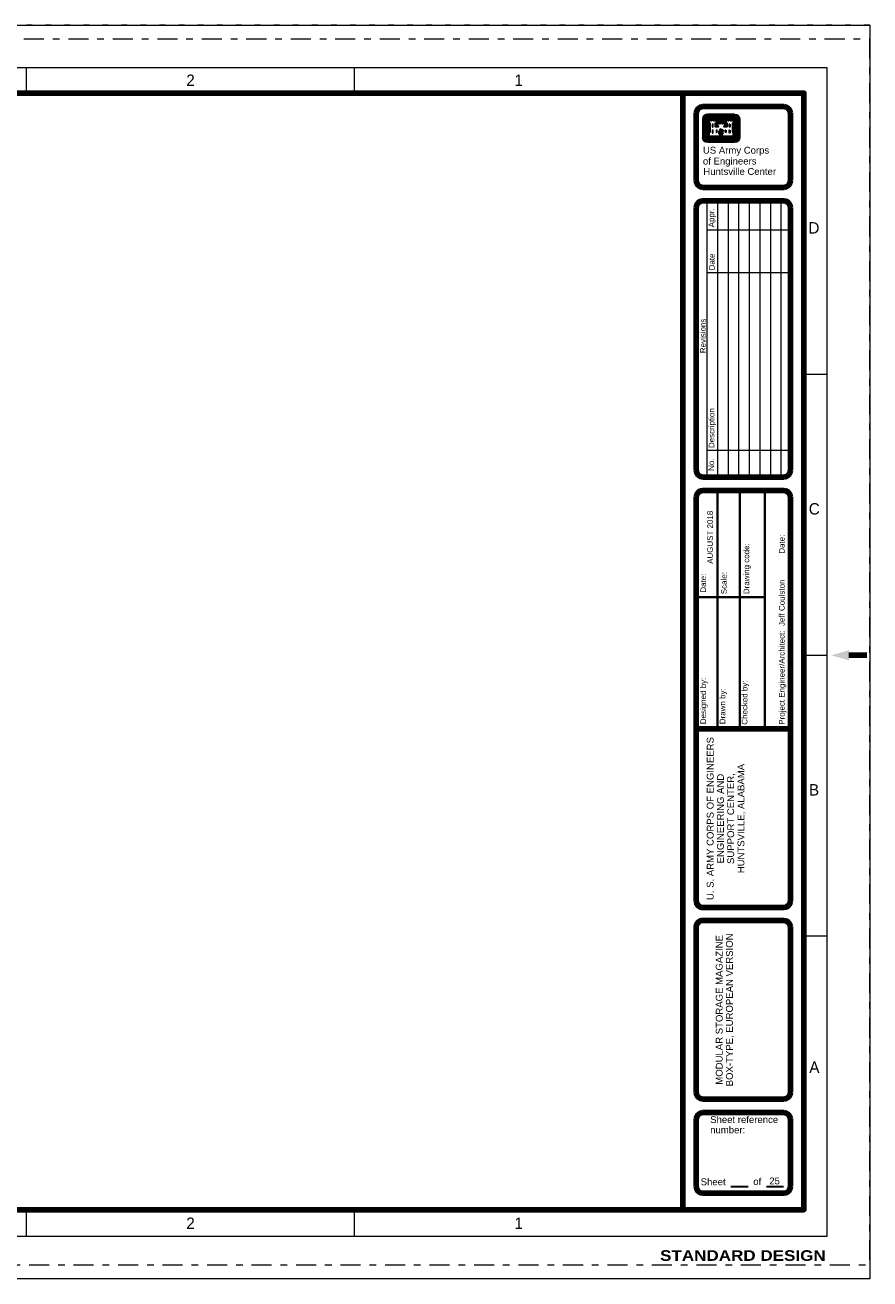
# Model space of a CAD drawing. Header units: inches. Extents: x -0.5 to 33.5, y -0.2 to 21.8.
# Tile 2 of 2: x 18.7 to 33.5, y -0.2 to 21.8. Entities that reach past the tile are written whole.
import ezdxf
from ezdxf.enums import TextEntityAlignment as Align

# ---------------------------------------------------------------- set-up
doc = ezdxf.new("R2010")
doc.units = ezdxf.units.IN
doc.header["$MEASUREMENT"] = 0
doc.linetypes.add('DGN Style 1', pattern=[0.234659, 0.000390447, -0.234268])
doc.linetypes.add('DGN Style 7', pattern=[0.780894, 0.351402, -0.156179, 0.117134, -0.156179])
doc.layers.add('G-ANNO-NPLT', color=5, linetype='Continuous', lineweight=0, plot=False)
doc.layers.add('G-ANNO-PLOT', color=54, linetype='DGN Style 7', lineweight=0)
doc.layers.add('G-ANNO-TTLB', color=4, linetype='Continuous', lineweight=40)
doc.styles.add('Style-Arial Black', font='txt')
doc.styles.add('Style-WORKING', font='WORKING.shx')
doc.styles.add('Title Block - General', font='arial.ttf', dxfattribs={"height": 0.12})
doc.styles.add('Title Block - Project Info', font='arial.ttf', dxfattribs={"height": 0.12})
doc.styles.add('Title Block - Small', font='arial.ttf', dxfattribs={"height": 0.1})

msp = doc.modelspace()

# ---------------------------------------------------------------- linework, layer by layer
at = {"layer": 'G-ANNO-NPLT'}
msp.add_3dface([(-0.5, 21.75), (33.5, 21.75), (33.5, -0.25), (-0.5, -0.25)], dxfattribs=at)
at = {"layer": 'G-ANNO-PLOT', "color": 7, "linetype": 'DGN Style 1'}
for p, q in [((33.5, 21.75), (-0.5, 21.75)), ((33.5, 21.75), (33.5, -0.25)), ((33.5, -0.25), (-0.5, -0.25))]:
    msp.add_line(p, q, dxfattribs=at)
at = {"layer": 'G-ANNO-PLOT', "color": 54, "linetype": 'DGN Style 7', "lineweight": 0}
msp.add_3dface([(0, 0), (33.5, 0), (33.5, 21.5), (0, 21.5)], dxfattribs=at)
at = {"layer": 'G-ANNO-TTLB', "color": 3, "linetype": 'Continuous', "lineweight": 13}
for p, q in [((18.694, 20.557), (18.694, 21)), ((24.454, 20.557), (24.454, 21)), ((32.34, 15.627), (32.75, 15.627)), ((32.34, 10.697), (32.75, 10.697)), ((32.34, 5.767), (32.75, 5.767)), ((18.694, 0.501), (18.694, 0.963)), ((24.454, 0.501), (24.454, 0.963))]:
    msp.add_line(p, q, dxfattribs=at)
at = {"layer": 'G-ANNO-TTLB', "color": 3, "linetype": 'Continuous', "lineweight": 106}
for p, q in [((30.214, 0.963), (30.214, 20.557)), ((33.131, 10.692), (33.444, 10.692)), ((32.104, 9.404), (30.451, 9.404))]:
    msp.add_line(p, q, dxfattribs=at)
at = {"layer": 'G-ANNO-TTLB', "color": 1, "linetype": 'Continuous', "lineweight": 30}
for p, q in [((30.568, 20.098), (30.568, 19.779)), ((30.573, 20.098), (30.573, 19.779)), ((30.58, 20.098), (30.58, 19.779)), ((30.587, 20.098), (30.587, 19.779)), ((30.593, 20.098), (30.593, 19.779)), ((30.621, 20.098), (30.621, 19.779)), ((30.627, 20.098), (30.627, 19.779)), ((30.634, 20.098), (30.634, 19.779)), ((30.641, 20.098), (30.641, 19.779)), ((30.648, 20.098), (30.648, 19.779)), ((31.125, 20.183), (30.652, 20.183)), ((31.125, 20.178), (30.652, 20.178)), ((31.125, 20.171), (30.652, 20.171)), ((31.125, 20.164), (30.652, 20.164)), ((31.125, 20.157), (30.652, 20.157)), ((31.125, 20.131), (30.652, 20.131)), ((31.125, 20.124), (30.652, 20.124)), ((31.125, 20.117), (30.652, 20.117)), ((31.125, 20.11), (30.652, 20.11)), ((31.125, 20.103), (30.652, 20.103)), ((30.654, 20.098), (30.654, 19.781)), ((30.661, 20.098), (30.661, 19.788)), ((30.666, 20.031), (30.666, 19.867)), ((30.673, 20.024), (30.673, 19.875)), ((30.815, 20.096), (30.961, 20.096)), ((30.815, 20.09), (30.961, 20.09)), ((30.815, 20.084), (30.961, 20.084)), ((30.815, 20.077), (30.961, 20.077)), ((30.815, 20.07), (30.961, 20.07)), ((30.815, 20.063), (30.961, 20.063)), ((30.815, 20.057), (30.961, 20.057)), ((31.104, 20.024), (31.104, 19.875)), ((31.11, 20.03), (31.11, 19.868)), ((31.116, 20.098), (31.116, 19.788)), ((31.123, 20.098), (31.123, 19.781)), ((31.129, 20.098), (31.129, 19.779)), ((31.136, 20.098), (31.136, 19.779)), ((31.143, 20.098), (31.143, 19.779)), ((31.15, 20.098), (31.15, 19.779)), ((31.157, 20.098), (31.157, 19.779)), ((31.184, 20.098), (31.184, 19.779)), ((31.19, 20.098), (31.19, 19.779)), ((31.197, 20.098), (31.197, 19.779)), ((31.204, 20.098), (31.204, 19.779)), ((31.209, 20.098), (31.209, 19.779)), ((30.856, 19.834), (30.856, 19.886)), ((30.856, 19.834), (30.92, 19.834)), ((30.863, 19.834), (30.863, 19.886)), ((30.87, 19.834), (30.87, 19.886)), ((30.877, 19.834), (30.877, 19.886)), ((30.884, 19.834), (30.884, 19.886)), ((30.893, 19.834), (30.893, 19.886)), ((30.9, 19.834), (30.9, 19.886)), ((30.907, 19.834), (30.907, 19.886)), ((30.913, 19.834), (30.913, 19.886)), ((30.92, 19.834), (30.92, 19.886)), ((31.125, 19.774), (30.652, 19.774)), ((31.125, 19.768), (30.652, 19.768)), ((31.125, 19.761), (30.652, 19.761)), ((31.125, 19.754), (30.652, 19.754)), ((31.125, 19.748), (30.652, 19.748)), ((31.125, 19.72), (30.652, 19.72)), ((31.125, 19.713), (30.652, 19.713)), ((31.125, 19.707), (30.652, 19.707)), ((31.125, 19.7), (30.652, 19.7)), ((31.125, 19.695), (30.652, 19.695)), ((31.123, 19.781), (30.654, 19.781)), ((31.116, 19.788), (30.661, 19.788)), ((31.06, 1.369), (31.361, 1.369)), ((31.684, 1.369), (31.985, 1.369))]:
    msp.add_line(p, q, dxfattribs=at)
at = {"layer": 'G-ANNO-TTLB', "color": 1, "linetype": 'Continuous', "lineweight": 13}
for p, q in [((30.638, 18.668), (30.638, 13.82)), ((30.823, 18.668), (30.823, 13.82)), ((31.01, 18.668), (31.01, 13.82)), ((31.195, 18.668), (31.195, 13.82)), ((31.381, 18.668), (31.381, 13.82)), ((31.567, 18.668), (31.567, 13.82)), ((31.752, 18.668), (31.752, 13.82)), ((31.938, 18.668), (31.938, 13.82)), ((30.638, 18.156), (32.104, 18.156)), ((30.638, 17.408), (32.104, 17.408)), ((30.638, 14.293), (32.104, 14.293))]:
    msp.add_line(p, q, dxfattribs=at)
at = {"layer": 'G-ANNO-TTLB', "color": 3, "linetype": 'Continuous', "lineweight": 40}
for p, q in [((30.822, 13.585), (30.822, 11.711)), ((31.217, 13.585), (31.217, 11.711)), ((31.653, 13.585), (31.653, 9.404)), ((31.653, 11.711), (30.451, 11.711)), ((30.822, 11.711), (30.822, 9.404)), ((31.217, 11.711), (31.217, 9.404))]:
    msp.add_line(p, q, dxfattribs=at)
at = {"layer": 'G-ANNO-TTLB', "color": 3, "linetype": 'Continuous', "lineweight": 100}
msp.add_line((30.569, 6.265), (31.986, 6.265), dxfattribs=at)
at = {"layer": 'G-ANNO-TTLB', "color": 3, "linetype": 'Continuous', "lineweight": 13, "flags": 128}
msp.add_lwpolyline([(1, 0.5), (32.75, 0.5), (32.75, 21), (3.018, 21)], dxfattribs=at)
at = {"layer": 'G-ANNO-TTLB', "color": 3, "linetype": 'Continuous', "lineweight": 106, "flags": 128}
msp.add_lwpolyline([(1.399, 0.963), (32.34, 0.963), (32.34, 20.557), (1.399, 20.557)], dxfattribs=at)
at = {"layer": 'G-ANNO-TTLB', "color": 3, "linetype": 'Continuous', "lineweight": 100, "flags": 128}
for points in [[(30.569, 20.32), (31.986, 20.32)], [(30.451, 19.021), (30.451, 20.202)], [(32.104, 20.202), (32.104, 19.021)], [(31.986, 18.903), (30.569, 18.903)], [(30.451, 18.55), (30.451, 13.938)], [(31.986, 18.668), (30.569, 18.668)], [(32.104, 13.938), (32.104, 18.55)], [(30.569, 13.82), (31.986, 13.82)], [(30.451, 13.467), (30.451, 6.385)], [(31.986, 13.585), (30.569, 13.585)], [(32.104, 6.383), (32.104, 13.467)], [(31.986, 6.04), (30.569, 6.04)], [(30.451, 5.916), (30.451, 3.022)], [(32.104, 3.022), (32.104, 5.922)], [(30.569, 2.904), (31.986, 2.904)], [(30.569, 2.669), (31.986, 2.669)], [(30.451, 1.37), (30.451, 2.551)], [(32.104, 2.551), (32.104, 1.37)], [(31.986, 1.252), (30.569, 1.252)]]:
    msp.add_lwpolyline(points, dxfattribs=at)
at = {"layer": 'G-ANNO-TTLB', "color": 1, "linetype": 'Continuous', "lineweight": 30, "flags": 128}
for points in [[(30.666, 20.098), (30.666, 20.037), (30.68, 20.024), (30.68, 19.875), (30.666, 19.861), (30.666, 19.793), (31.111, 19.793), (31.111, 19.861), (31.096, 19.875), (31.096, 20.024), (31.111, 20.037), (31.111, 20.098), (31.053, 20.098), (31.006, 20.098), (30.965, 20.098), (30.965, 20.037), (30.98, 20.024), (30.98, 19.97), (30.947, 19.97), (30.947, 19.975), (30.961, 19.989), (30.961, 20.049), (30.902, 20.049), (30.857, 20.049), (30.815, 20.049), (30.815, 19.989), (30.829, 19.975), (30.829, 19.97), (30.797, 19.97), (30.797, 20.024), (30.812, 20.037), (30.812, 20.098), (30.751, 20.098), (30.707, 20.098), (30.666, 20.098)], [(30.673, 20.092), (30.673, 20.04), (30.687, 20.026), (30.687, 19.872), (30.673, 19.858), (30.673, 19.8), (31.104, 19.8), (31.104, 19.858), (31.091, 19.872), (31.091, 20.026), (31.104, 20.04), (31.104, 20.092), (31.063, 20.092), (31.063, 20.068), (31.059, 20.068), (31.059, 20.092), (31.018, 20.092), (31.018, 20.068), (31.014, 20.068), (31.014, 20.092), (30.972, 20.092), (30.972, 20.04), (30.986, 20.026), (30.986, 19.963), (30.941, 19.963), (30.941, 19.978), (30.955, 19.991), (30.955, 20.043), (30.913, 20.043), (30.913, 20.019), (30.909, 20.019), (30.909, 20.043), (30.868, 20.043), (30.868, 20.019), (30.863, 20.019), (30.863, 20.043), (30.822, 20.043), (30.822, 19.991), (30.836, 19.978), (30.836, 19.963), (30.79, 19.963), (30.79, 20.026), (30.805, 20.04), (30.805, 20.092), (30.763, 20.092), (30.763, 20.068), (30.759, 20.068), (30.759, 20.092), (30.718, 20.092), (30.718, 20.068), (30.714, 20.068), (30.714, 20.092), (30.673, 20.092)], [(30.808, 20.025), (30.804, 20.021), (30.804, 19.976), (30.818, 19.976), (30.809, 19.986), (30.809, 20.025)], [(30.969, 20.025), (30.972, 20.021), (30.972, 19.976), (30.959, 19.976), (30.968, 19.986), (30.968, 20.025)], [(30.736, 20.009), (30.736, 19.963), (30.74, 19.963), (30.74, 20.009), (30.736, 20.009)], [(30.736, 19.904), (30.736, 19.859), (30.74, 19.859), (30.74, 19.904), (30.736, 19.904)], [(30.808, 19.904), (30.808, 19.873), (30.812, 19.873), (30.812, 19.904), (30.808, 19.904)], [(30.969, 19.904), (30.969, 19.873), (30.965, 19.873), (30.965, 19.904), (30.969, 19.904)], [(31.04, 20.009), (31.04, 19.963), (31.036, 19.963), (31.036, 20.009), (31.04, 20.009)], [(31.04, 19.904), (31.04, 19.859), (31.036, 19.859), (31.036, 19.904), (31.04, 19.904)]]:
    msp.add_lwpolyline(points, dxfattribs=at)
at = {"layer": 'G-ANNO-TTLB', "color": 3, "linetype": 'Continuous', "lineweight": 100, "extrusion": (0, 0, -1)}
for centre, major_axis, start_param, end_param in [((30.569, 20.202), (-0.118, 0), 0, 1.570796), ((31.986, 20.202), (0.118, 0), 4.712389, 6.283185), ((31.986, 19.021), (0.118, 0), 0, 1.570796), ((30.569, 18.55), (-0.118, 0), 0.001597, 1.570796), ((31.986, 18.55), (0.118, 0), 4.712389, 6.283185), ((31.986, 13.467), (0.118, 0), 4.712389, 6.283185)]:
    msp.add_ellipse(centre, major_axis=major_axis, ratio=0.999936, start_param=start_param, end_param=end_param, dxfattribs=at)
at = {"layer": 'G-ANNO-TTLB', "color": 1, "linetype": 'Continuous', "lineweight": 30}
for centre, major_axis, start_param, end_param in [((30.652, 20.099), (-0.0836, 0), 4.712389, 6.283185), ((30.652, 20.099), (-0.0787, 0), 4.712389, 6.283185), ((30.652, 20.099), (-0.0719, 0), 4.712389, 6.283185), ((30.652, 20.099), (-0.0652, 0), 4.712389, 6.283185), ((30.652, 20.099), (-0.0584, 0), 4.712389, 6.283185), ((30.652, 20.099), (-0.0313, 0), 4.712389, 6.283185), ((30.652, 20.099), (-0.0246, 0), 4.712389, 6.283185), ((30.652, 20.099), (-0.0178, 0), 4.712389, 6.283185), ((30.652, 20.099), (0.011, 0), 1.570796, 3.141593), ((30.652, 20.099), (-0.00425, 0), 4.712389, 6.283185), ((31.125, 20.099), (0.0787, 0), 0, 1.570796), ((31.125, 20.099), (0.0719, 0), 0, 1.570796), ((31.125, 20.099), (0.0652, 0), 0, 1.570796), ((31.125, 20.099), (0.0584, 0), 0, 1.570796), ((30.9, 19.883), (0.0433, 0), 1.844255, 3.072783), ((30.9, 19.883), (-0.0365, 0), 4.947481, 6.214375), ((30.9, 19.883), (-0.0298, 0), 4.947481, 6.214375), ((30.9, 19.883), (-0.023, 0), 4.947481, 6.214375), ((30.9, 19.883), (-0.0162, 0), 4.947481, 6.214375), ((30.652, 19.779), (0.0787, 0), 3.141593, 4.712389), ((30.652, 19.779), (-0.0719, 0), 0, 1.570796), ((30.652, 19.779), (0.0652, 0), 3.141593, 4.712389), ((30.652, 19.779), (0.0584, 0), 3.141593, 4.712389), ((31.125, 19.779), (0.0584, 0), 4.712389, 6.283185), ((31.125, 19.779), (0.0652, 0), 4.712389, 6.283185), ((31.125, 19.779), (0.0719, 0), 4.712389, 6.283185), ((31.125, 19.779), (0.0787, 0), 4.712389, 6.283185)]:
    msp.add_ellipse(centre, major_axis=major_axis, ratio=0.999936, start_param=start_param, end_param=end_param, dxfattribs=at)
at = {"layer": 'G-ANNO-TTLB', "color": 1, "linetype": 'Continuous', "lineweight": 30, "extrusion": (0, 0, -1)}
for centre, major_axis, start_param, end_param in [((31.125, 20.099), (0.0836, 0), 4.712389, 6.283185), ((31.125, 20.099), (0.0313, 0), 4.712389, 6.283185), ((31.125, 20.099), (0.0246, 0), 4.712389, 6.283185), ((31.125, 20.099), (0.0178, 0), 4.712389, 6.283185), ((31.125, 20.099), (0.011, 0), 4.712389, 6.283185), ((31.125, 20.099), (0.00425, 0), 4.712389, 6.283185), ((30.877, 19.883), (0.0162, 0), 4.947481, 6.214375), ((30.877, 19.883), (0.023, 0), 4.947481, 6.214375), ((30.877, 19.883), (-0.0298, 0), 1.805888, 3.072782), ((30.877, 19.883), (0.0365, 0), 4.947481, 6.214375), ((30.877, 19.883), (0.0433, 0), 4.98475, 6.214375), ((30.652, 19.779), (-0.0836, 0), 4.712389, 6.283185), ((30.652, 19.779), (-0.0313, 0), 4.712389, 6.283185), ((30.652, 19.779), (-0.0246, 0), 4.712389, 6.283185), ((30.652, 19.779), (-0.0178, 0), 4.712389, 6.283185), ((30.652, 19.779), (-0.011, 0), 4.712389, 6.283185), ((30.652, 19.779), (-0.00425, 0), 4.712389, 6.283185), ((31.125, 19.779), (0.0836, 0), 0, 1.570796), ((31.125, 19.779), (0.0313, 0), 0, 1.570796), ((31.125, 19.779), (0.0246, 0), 0, 1.570796), ((31.125, 19.779), (0.0178, 0), 0, 1.570796), ((31.125, 19.779), (0.011, 0), 0, 1.570796), ((31.125, 19.779), (0.00425, 0), 0, 1.570796)]:
    msp.add_ellipse(centre, major_axis=major_axis, ratio=0.999936, start_param=start_param, end_param=end_param, dxfattribs=at)
at = {"layer": 'G-ANNO-TTLB', "color": 3, "linetype": 'Continuous', "lineweight": 100}
for centre, major_axis, start_param, end_param in [((30.569, 19.021), (-0.118, 0), 0, 1.570796), ((30.569, 13.938), (-0.118, 0), 0, 1.570796), ((31.986, 13.938), (0.118, 0), 4.712389, 6.283185), ((30.569, 13.467), (-0.118, 0), 4.712389, 6.283185), ((30.569, 6.383), (-0.118, 0), 6.267222, 7.853982), ((31.986, 6.383), (0.118, 0), 4.712389, 6.283185), ((30.569, 5.922), (-0.118, 0), 4.712389, 6.327939), ((31.986, 5.922), (0.118, 0), 0, 1.570796), ((30.569, 3.022), (-0.118, 0), 0, 1.570796), ((31.986, 3.022), (0.118, 0), 4.712389, 6.283185), ((30.569, 2.551), (-0.118, 0), 4.712389, 6.283185), ((31.986, 2.551), (0.118, 0), 0, 1.570796), ((30.569, 1.37), (-0.118, 0), 0, 1.570796), ((31.986, 1.37), (0.118, 0), 4.712389, 6.283185)]:
    msp.add_ellipse(centre, major_axis=major_axis, ratio=0.999936, start_param=start_param, end_param=end_param, dxfattribs=at)
at = {"layer": 'G-ANNO-TTLB', "color": 3, "linetype": 'Continuous', "lineweight": 106, "extrusion": (0, 0, -1)}
msp.add_solid([(-33.131, 10.78), (-32.82, 10.692), (-33.131, 10.604)], dxfattribs=at)

# ---------------------------------------------------------------- texts
at = {"layer": 'G-ANNO-TTLB', "color": 1, "linetype": 'Continuous', "lineweight": 30, "style": 'Style-WORKING'}
for s, p in [('2', (21.574, 20.782)), ('1', (27.334, 20.782)), ('2', (21.574, 0.727)), ('1', (27.334, 0.727))]:
    msp.add_text(s, height=0.2, dxfattribs=at).set_placement(p, align=Align.MIDDLE_CENTER)
at = {"layer": 'G-ANNO-TTLB', "color": 2, "linetype": 'Continuous', "lineweight": 40, "style": 'Title Block - General'}
for s, p in [('US Army Corps', (30.568, 19.614)), ('of Engineers', (30.568, 19.423)), ('Huntsville Center', (30.576, 19.241))]:
    msp.add_text(s, height=0.12, dxfattribs=at).set_placement(p, align=Align.TOP_LEFT)
at = {"layer": 'G-ANNO-TTLB', "color": 2, "linetype": 'Continuous', "lineweight": 13, "style": 'Title Block - Small'}
for s, p in [('Appr.', (30.667, 18.201)), ('Date', (30.675, 17.447)), ('Revisions', (30.518, 15.993)), ('Description', (30.67, 14.329)), ('No.', (30.665, 13.928)), ('AUGUST 2018', (30.643, 12.297)), ('Date:', (31.903, 12.475)), ('Drawing code:', (31.281, 11.765)), ('Date:', (30.524, 11.791)), ('Scale:', (30.887, 11.764)), ('Project Engineer/Architect:  Jeff Coulston', (31.903, 9.474)), ('Designed by:', (30.523, 9.484)), ('Checked by:', (31.25, 9.474)), ('Drawn by:', (30.862, 9.484))]:
    msp.add_text(s, height=0.1, rotation=90, dxfattribs=at).set_placement(p, align=Align.TOP_LEFT)
at = {"layer": 'G-ANNO-TTLB', "color": 1, "linetype": 'Continuous', "lineweight": 30, "style": 'Style-WORKING'}
for s, p in [('D', (32.517, 18.092)), ('D', (32.517, 18.092)), ('C', (32.523, 13.162)), ('B', (32.519, 8.232)), ('A', (32.525, 3.365))]:
    msp.add_text(s, height=0.2, dxfattribs=at).set_placement(p, align=Align.CENTER)
at = {"layer": 'G-ANNO-TTLB', "color": 2, "linetype": 'Continuous', "lineweight": 30, "style": 'Title Block - General'}
for s, p in [('Sheet', (30.529, 1.514)), ('of', (31.452, 1.518))]:
    msp.add_text(s, height=0.12, dxfattribs=at).set_placement(p, align=Align.TOP_LEFT)
at = {"layer": 'G-ANNO-TTLB', "color": 3, "linetype": 'Continuous', "lineweight": 30, "style": 'Title Block - General'}
msp.add_text('25', height=0.12, dxfattribs=at).set_placement((31.733, 1.529), align=Align.TOP_LEFT)
at = {"layer": 'G-ANNO-TTLB', "color": 2, "linetype": 'Continuous', "lineweight": 13, "char_height": 0.12, "attachment_point": 5, "rotation": 90, "line_spacing_factor": 0.9}
for s, insert, style in [('U. S. ARMY CORPS OF ENGINEERS\\PENGINEERING AND\\PSUPPORT CENTER,\\PHUNTSVILLE, ALABAMA', (30.977, 7.827), 'Title Block - General'), ('MODULAR STORAGE MAGAZINE\\PBOX-TYPE, EUROPEAN VERSION\\P', (30.955, 4.471), 'Title Block - Project Info')]:
    msp.add_mtext(s, dxfattribs=dict(at, insert=insert, style=style))
at = {"layer": 'G-ANNO-TTLB', "color": 2, "linetype": 'Continuous', "lineweight": 40, "insert": (30.696, 2.605), "char_height": 0.12, "attachment_point": 1, "line_spacing_factor": 0.9, "style": 'Title Block - General'}
msp.add_mtext('Sheet reference\\Pnumber:\\P', dxfattribs=at)
at = {"layer": 'G-ANNO-TTLB', "color": 2, "linetype": 'Continuous', "lineweight": 0, "insert": (31.27, 0.159), "char_height": 0.187, "attachment_point": 5, "line_spacing_factor": 0.6, "style": 'Style-Arial Black'}
msp.add_mtext('STANDARD DESIGN\\P', dxfattribs=at)

doc.saveas('drawing.dxf')
